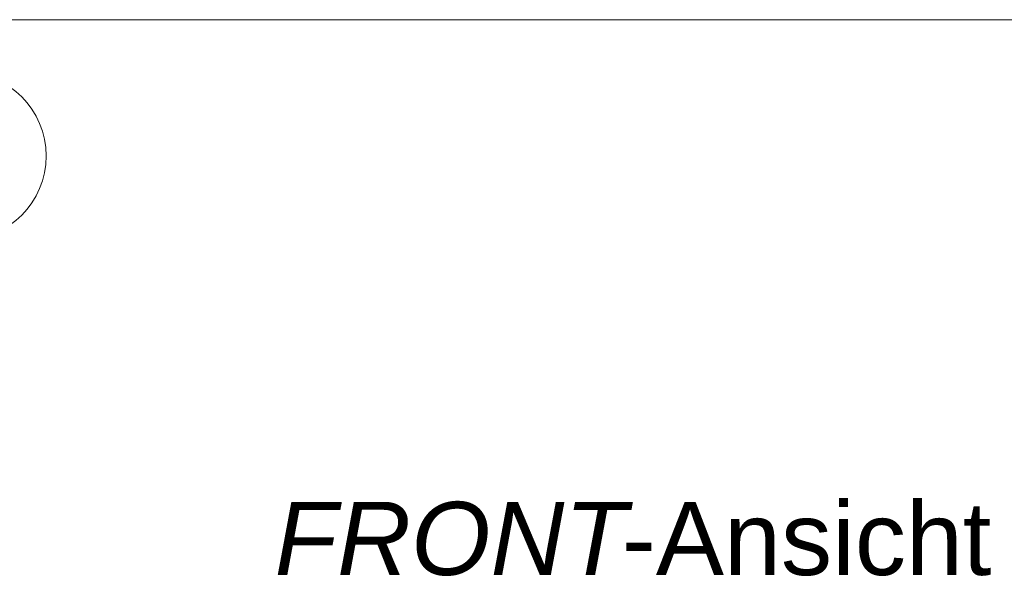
# Model space of a CAD drawing. Extents: x -620 to 3480, y 62 to 1102.
# Tile 178 of 256: x 216 to 235, y 745 to 756. Entities that reach past the tile are written whole.
import ezdxf
from ezdxf.lldxf.tags import DXFTag

# ---------------------------------------------------------------- set-up
doc = ezdxf.new("R2010")
doc.units = 0
doc.layers.get('0').update_dxf_attribs({"lineweight": 13})
doc.layers.add('E_Detail_Beschriftung', color=7, linetype='Continuous', lineweight=13, true_color=0x009900)
doc.layers.add('E_Leerrohr Beschriftung', color=1, linetype='Continuous', lineweight=9, true_color=0xff0000)
doc.layers.add('E_Detail_Linie_Text_Bem', color=7, linetype='Continuous', lineweight=13)
doc.styles.get("Standard").update_dxf_attribs({"font": 'ARIALN.TTF'})
tags = doc.linetypes.add('fein_strichliert-A06G9STX8I', pattern=[4, 1, -2, 1]).pattern_tags.tags
tags[8:9] = [DXFTag(74, 4), DXFTag(75, 0), DXFTag(340, '0'), DXFTag(46, 0.0), DXFTag(50, 0.0), DXFTag(44, 0.0), DXFTag(45, 0.0)]
tags[6:7] = [DXFTag(74, 4), DXFTag(75, 0), DXFTag(340, '0'), DXFTag(46, 0.0), DXFTag(50, 0.0), DXFTag(44, 0.0), DXFTag(45, 0.0)]
tags[4:5] = [DXFTag(74, 4), DXFTag(75, 0), DXFTag(340, '0'), DXFTag(46, 0.0), DXFTag(50, 0.0), DXFTag(44, 0.0), DXFTag(45, 0.0)]

# ---------------------------------------------------------------- blocks, each defined once
blk = doc.blocks.new('Referenz-A06G9SU08I')
at = {"layer": 'E_Detail_Linie_Text_Bem', "linetype": 'fein_strichliert-A06G9STX8I', "ltscale": 0.65}
blk.add_line((258.354, 755.867), (195.585, 755.867), dxfattribs=at)
at = {"layer": 'E_Leerrohr Beschriftung', "linetype": 'Continuous', "ltscale": 0.13}
blk.add_circle((214.984, 753.26), 1.6, dxfattribs=at)
at = {"layer": 'E_Detail_Beschriftung', "linetype": 'Continuous', "lineweight": -2, "ltscale": 0.25, "char_height": 1.4, "attachment_point": 1}
for s, insert in [('{\\fArial|b0|i1;FRONT}', (220.95, 746.645)), ('{\\fArial;-Ansicht}', (227.586, 746.645))]:
    blk.add_mtext(s, dxfattribs=dict(at, insert=insert))

msp = doc.modelspace()

# ---------------------------------------------------------------- block references
at = {"color": 8, "lineweight": 25, "ltscale": 0.25, "true_color": 0x808080}
msp.add_blockref('Referenz-A06G9SU08I', (0, 0), dxfattribs=at)

doc.saveas('drawing.dxf')
